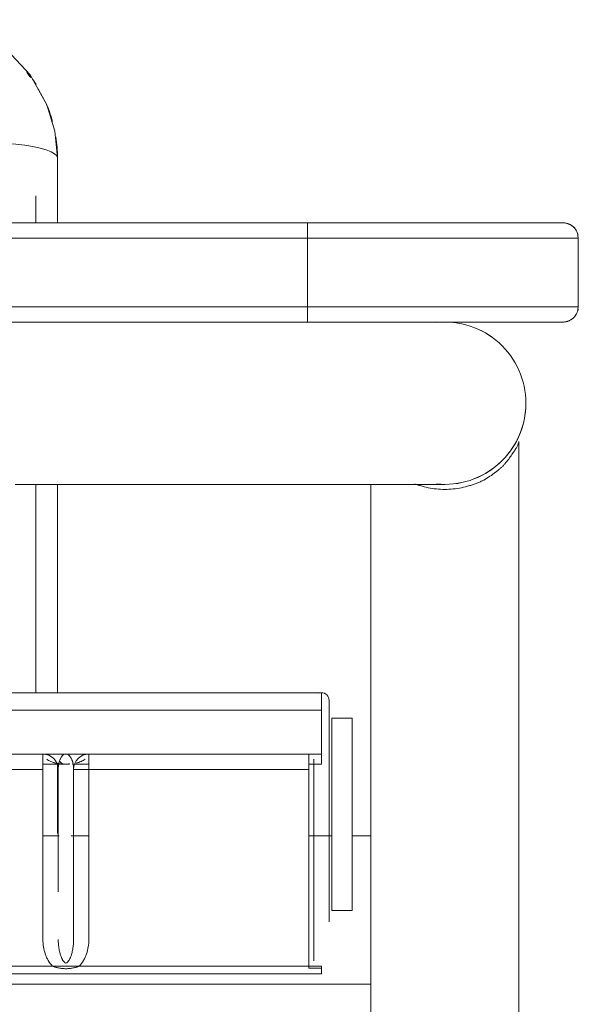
# Model space of a CAD drawing. Header units: metres. Extents: x 3.7 to 90.5, y -1.7 to 14.3.
# Tile 66 of 172: x 36.012 to 36.122, y 3.627 to 3.82. Entities that reach past the tile are written whole.
import ezdxf

# ---------------------------------------------------------------- set-up
doc = ezdxf.new("R2010")
doc.units = ezdxf.units.M
doc.layers.add('I-FURN', color=7, linetype='Continuous', lineweight=18)

# ---------------------------------------------------------------- blocks, each defined once
blk = doc.blocks.new('ConjuntoParaAlunoTamanho6 - CJA06_ConjuntoParaAlunoTamanho6-V36-Corte 1')
at = {"layer": 'I-FURN'}
for p, q in [((36.11026, 3.78), (36.10404, 3.78)), ((36.11026, 3.78), (36.10404, 3.78)), ((36.10404, 3.78), (36.11026, 3.78)), ((36.10404, 3.78), (36.11026, 3.78)), ((36.11868, 3.78), (36.11488, 3.78)), ((36.11868, 3.78), (36.11488, 3.78)), ((36.11488, 3.78), (36.11868, 3.78)), ((36.11488, 3.78), (36.11868, 3.78)), ((36.10404, 3.7606), (36.11026, 3.7606)), ((36.10404, 3.7606), (36.11026, 3.7606)), ((36.11026, 3.7606), (36.10404, 3.7606)), ((36.11026, 3.7606), (36.10404, 3.7606)), ((36.11488, 3.7606), (36.11868, 3.7606)), ((36.11488, 3.7606), (36.11868, 3.7606)), ((36.11868, 3.7606), (36.11488, 3.7606)), ((36.11868, 3.7606), (36.11488, 3.7606)), ((36.07143, 3.6881), (36.06693, 3.6881)), ((36.07293, 3.6841), (36.07293, 3.6866)), ((36.07293, 3.6866), (36.07293, 3.6831)), ((36.07293, 3.6866), (36.07293, 3.6831)), ((36.07293, 3.68575), (36.07293, 3.6866)), ((36.07293, 3.6776), (36.07293, 3.68575)), ((36.07293, 3.6776), (36.07293, 3.66099)), ((36.07293, 3.6756), (36.07293, 3.6771)), ((36.06993, 3.66079), (36.06993, 3.67458)), ((36.07293, 3.6756), (36.07293, 3.66115)), ((36.01993, 3.6731), (36.01993, 3.66998)), ((36.01993, 3.67072), (36.01993, 3.6731)), ((36.01993, 3.66998), (36.01993, 3.6731)), ((36.01993, 3.67095), (36.01993, 3.6731)), ((36.06893, 3.6741), (36.07143, 3.6741)), ((36.06993, 3.66105), (36.06993, 3.67409)), ((36.06993, 3.67387), (36.06993, 3.6731)), ((36.06993, 3.67387), (36.06993, 3.6731)), ((36.01993, 3.66061), (36.01993, 3.66433)), ((36.01993, 3.66073), (36.01993, 3.66418)), ((36.01993, 3.66343), (36.01993, 3.66061)), ((36.01993, 3.66061), (36.01993, 3.66343))]:
    blk.add_line(p, q, dxfattribs=at)
at = {"layer": 'I-FURN', "flags": 128}
for points in [[(36.01598, 3.80623), (36.01773, 3.80309), (36.01928, 3.79791), (36.01978, 3.79269)], [(36.10879, 3.78), (36.10756, 3.78), (36.10628, 3.78), (36.10493, 3.78), (36.10404, 3.78)], [(36.10455, 3.78), (36.10592, 3.78), (36.10722, 3.78), (36.10846, 3.78), (36.10946, 3.78)], [(36.11597, 3.78), (36.11659, 3.78), (36.11712, 3.78), (36.11758, 3.78), (36.11796, 3.78), (36.11826, 3.78), (36.11848, 3.78), (36.11862, 3.78), (36.11868, 3.78), (36.11868, 3.78)], [(36.11868, 3.78), (36.11864, 3.78), (36.11852, 3.78), (36.11833, 3.78), (36.11805, 3.78), (36.11769, 3.78), (36.11725, 3.78), (36.11674, 3.78), (36.11615, 3.78)], [(36.11868, 3.78), (36.1188, 3.78), (36.11892, 3.77999), (36.11904, 3.77998), (36.11916, 3.77996), (36.11928, 3.77994), (36.1194, 3.77991), (36.11951, 3.77988), (36.11963, 3.77985), (36.11974, 3.77981), (36.11985, 3.77976), (36.11996, 3.77971), (36.12007, 3.77966), (36.12018, 3.7796), (36.12028, 3.77954), (36.12038, 3.77948), (36.12048, 3.77941), (36.12057, 3.77933), (36.12066, 3.77926), (36.12075, 3.77917), (36.12084, 3.77909), (36.12092, 3.779), (36.121, 3.77891), (36.12107, 3.77882), (36.12114, 3.77872), (36.12121, 3.77862), (36.12127, 3.77852), (36.12133, 3.77841), (36.12139, 3.77831), (36.12144, 3.7782), (36.12148, 3.77809), (36.12152, 3.77797), (36.12156, 3.77786), (36.12159, 3.77774), (36.12162, 3.77763), (36.12164, 3.77751)], [(36.12165, 3.76312), (36.12163, 3.763), (36.1216, 3.76289), (36.12157, 3.76277), (36.12153, 3.76266), (36.12149, 3.76254), (36.12145, 3.76243), (36.1214, 3.76232), (36.12135, 3.76221), (36.12129, 3.76211), (36.12123, 3.76201), (36.12116, 3.76191), (36.12109, 3.76181), (36.12102, 3.76171), (36.12094, 3.76162), (36.12086, 3.76153), (36.12077, 3.76145), (36.12069, 3.76137), (36.1206, 3.76129), (36.1205, 3.76121), (36.12041, 3.76114), (36.12031, 3.76108), (36.1202, 3.76101), (36.1201, 3.76095), (36.11999, 3.7609), (36.11988, 3.76085), (36.11977, 3.7608), (36.11966, 3.76076), (36.11955, 3.76073), (36.11943, 3.76069), (36.11931, 3.76067), (36.11919, 3.76064), (36.11908, 3.76063), (36.11896, 3.76061), (36.11884, 3.7606), (36.11872, 3.7606), (36.11868, 3.7606)], [(36.10879, 3.7606), (36.10756, 3.7606), (36.10628, 3.7606), (36.10493, 3.7606), (36.10404, 3.7606)], [(36.10455, 3.7606), (36.10592, 3.7606), (36.10722, 3.7606), (36.10846, 3.7606), (36.10946, 3.7606)], [(36.11597, 3.7606), (36.11659, 3.7606), (36.11712, 3.7606), (36.11758, 3.7606), (36.11796, 3.7606), (36.11826, 3.7606), (36.11848, 3.7606), (36.11862, 3.7606), (36.11868, 3.7606), (36.11868, 3.7606)], [(36.11868, 3.7606), (36.11864, 3.7606), (36.11852, 3.7606), (36.11833, 3.7606), (36.11805, 3.7606), (36.11769, 3.7606), (36.11725, 3.7606), (36.11674, 3.7606), (36.11615, 3.7606)], [(36.09045, 3.72885), (36.09136, 3.72885), (36.09243, 3.72885), (36.09335, 3.72885), (36.0941, 3.72885), (36.09471, 3.72885), (36.09515, 3.72885), (36.09543, 3.72885), (36.09555, 3.72885), (36.09556, 3.72885)], [(36.07143, 3.6881), (36.0703, 3.6881), (36.06918, 3.6881), (36.06805, 3.6881), (36.06693, 3.6881)], [(36.07293, 3.6771), (36.07293, 3.67885), (36.07293, 3.6806), (36.07293, 3.68235), (36.07293, 3.6841)], [(36.07293, 3.6831), (36.07293, 3.67298), (36.07293, 3.66285), (36.07293, 3.6606)], [(36.07293, 3.6606), (36.07293, 3.66432), (36.07293, 3.67371), (36.07293, 3.6831)], [(36.06993, 3.6731), (36.06993, 3.66374), (36.06993, 3.6606)], [(36.06993, 3.6606), (36.06993, 3.66362), (36.06993, 3.6731)]]:
    blk.add_lwpolyline(points, dxfattribs=at)
at = {"layer": 'I-FURN'}
for centre, radius, start, end in [((36.11868, 3.777), 0.003, 0, 90), ((36.11868, 3.777), 0.003, 0, 90), ((36.11868, 3.7636), 0.003, 270, 360), ((36.11868, 3.7636), 0.003, 270, 360), ((36.09556, 3.74472), 0.01588, 0, 95.8528), ((36.09556, 3.74472), 0.01588, 83.8283, 94.5113), ((36.09556, 3.74472), 0.01588, 264.1472, 0), ((36.07143, 3.6866), 0.0015, 90, 112.5), ((36.07143, 3.6866), 0.0015, 0, 90), ((36.07143, 3.6866), 0.0015, 0, 90)]:
    blk.add_arc(centre, radius, start, end, dxfattribs=at)
for points in [[(36.01882, 3.79981), (36.01864, 3.80046), (36.01844, 3.80111), (36.01821, 3.80175)], [(36.01821, 3.80169), (36.01843, 3.80107), (36.01863, 3.80045), (36.01881, 3.79982)], [(36.01978, 3.79269), (36.01978, 3.79407), (36.01968, 3.79546), (36.01946, 3.79683)], [(36.01947, 3.79674), (36.01968, 3.79538), (36.01978, 3.79401), (36.01978, 3.79268)], [(36.01993, 3.6731), (36.01993, 3.67359), (36.01999, 3.67397), (36.02004, 3.67425)]]:
    blk.add_open_spline(points, degree=3, dxfattribs=at)
blk.add_open_spline([(36.02, 3.6741), (36.01998, 3.67399), (36.01994, 3.67368), (36.01993, 3.67333), (36.01993, 3.6731)], degree=3, knots=[0.8991057, 0.8991057, 0.8991057, 0.8991057, 0.9375, 1, 1, 1, 1], dxfattribs=at)
blk = doc.blocks.new('ConjuntoParaAlunoTamanho6 - CJA06_ConjuntoParaAlunoTamanho6-V37-Corte 1')
at = {"layer": 'I-FURN'}
for p, q in [((36.01978, 3.78), (36.01978, 3.79269)), ((36.01978, 3.78), (36.01978, 3.79269)), ((36.01978, 3.79268), (36.01978, 3.78)), ((36.01553, 3.78), (36.01553, 3.7853)), ((36.06868, 3.78), (35.82173, 3.78)), ((36.11868, 3.78), (36.06868, 3.78)), ((36.06868, 3.777), (36.06868, 3.78)), ((36.06868, 3.78), (36.11868, 3.78)), ((36.11026, 3.78), (36.10404, 3.78)), ((36.10404, 3.78), (36.11026, 3.78)), ((36.11868, 3.78), (36.11488, 3.78)), ((36.11488, 3.78), (36.11868, 3.78)), ((35.82173, 3.777), (36.06868, 3.777)), ((36.06868, 3.777), (36.12168, 3.777)), ((36.12168, 3.777), (36.06868, 3.777)), ((36.06868, 3.7636), (36.06868, 3.777)), ((36.12168, 3.7636), (36.12168, 3.777)), ((36.12168, 3.7636), (36.12168, 3.777)), ((36.12168, 3.7636), (36.12168, 3.777)), ((35.82173, 3.7636), (36.06868, 3.7636)), ((36.12168, 3.7636), (36.06868, 3.7636)), ((36.06868, 3.7636), (36.06868, 3.7606)), ((36.06868, 3.7636), (36.12168, 3.7636)), ((35.82173, 3.7606), (36.06868, 3.7606)), ((36.06868, 3.7606), (36.11868, 3.7606)), ((36.11868, 3.7606), (36.06868, 3.7606)), ((36.10404, 3.7606), (36.11026, 3.7606)), ((36.11026, 3.7606), (36.10404, 3.7606)), ((36.11488, 3.7606), (36.11868, 3.7606)), ((36.11868, 3.7606), (36.11488, 3.7606)), ((36.11006, 3.06263), (36.11006, 3.73726)), ((36.11006, 3.06263), (36.11006, 3.73726)), ((36.01553, 3.68807), (36.01553, 3.72885)), ((36.01978, 3.68807), (36.01978, 3.72885)), ((36.08106, 3.72887), (36.08106, 3.06245)), ((36.08106, 3.72887), (36.08106, 3.06245)), ((36.07143, 3.6881), (35.57143, 3.6881)), ((36.07143, 3.6881), (36.07143, 3.68469)), ((36.07293, 3.6841), (36.07293, 3.6866)), ((36.07293, 3.6866), (36.07293, 3.6831)), ((36.07293, 3.6866), (36.07293, 3.6831)), ((36.07293, 3.68575), (36.07293, 3.6866)), ((36.07293, 3.6776), (36.07293, 3.68575)), ((36.07143, 3.68469), (35.57143, 3.68469)), ((36.07143, 3.68469), (36.07143, 3.6761)), ((35.57143, 3.6761), (36.07143, 3.6761)), ((36.07143, 3.6761), (35.57143, 3.6761)), ((36.01693, 3.6731), (36.01693, 3.6761)), ((36.02593, 3.6761), (36.02593, 3.6731)), ((36.06893, 3.6731), (36.06893, 3.6761)), ((36.07293, 3.6776), (36.07293, 3.64327)), ((36.07293, 3.6756), (36.07293, 3.6771)), ((36.01978, 3.6606), (36.01978, 3.67421)), ((36.01978, 3.67421), (36.01978, 3.6606)), ((36.01978, 3.6606), (36.01978, 3.67421)), ((36.06993, 3.63566), (36.06993, 3.6751)), ((36.06993, 3.6751), (36.06993, 3.6731)), ((36.06993, 3.6751), (36.06993, 3.6731)), ((36.06993, 3.6751), (36.06993, 3.67443)), ((36.06993, 3.67409), (36.06993, 3.67443)), ((36.07143, 3.67595), (36.07143, 3.6741)), ((36.07293, 3.6756), (36.07293, 3.66115)), ((35.97593, 3.6731), (36.01693, 3.6731)), ((36.01693, 3.6741), (36.02215, 3.6741)), ((36.01993, 3.6731), (36.01993, 3.66988)), ((36.01993, 3.64918), (36.01993, 3.6731)), ((36.01993, 3.66988), (36.01993, 3.6731)), ((36.01993, 3.67087), (36.01993, 3.6731)), ((36.02272, 3.6741), (36.02593, 3.6741)), ((36.02293, 3.6606), (36.02293, 3.6731)), ((36.02593, 3.6731), (36.02293, 3.6731)), ((36.02293, 3.63982), (36.02293, 3.6731)), ((36.06893, 3.6741), (36.07143, 3.6741)), ((36.06993, 3.66105), (36.06993, 3.67409)), ((36.01993, 3.6606), (36.01993, 3.66433)), ((36.01993, 3.66343), (36.01993, 3.6606)), ((36.01993, 3.6606), (36.01993, 3.66343)), ((36.0201, 3.6601), (36.01693, 3.6601)), ((36.02593, 3.6601), (36.02243, 3.6601)), ((36.07343, 3.6601), (36.06893, 3.6601)), ((36.08106, 3.6601), (36.07743, 3.6601)), ((36.07293, 3.64554), (36.07293, 3.64327)), ((36.01883, 3.6346), (35.97403, 3.6346)), ((36.01883, 3.6346), (36.02403, 3.6346)), ((36.06893, 3.6346), (36.02403, 3.6346)), ((36.06893, 3.6346), (36.06893, 3.63426)), ((36.06893, 3.6346), (36.07143, 3.6346)), ((36.07143, 3.6346), (36.07143, 3.6336)), ((36.07143, 3.63426), (36.07143, 3.6331)), ((35.57143, 3.6331), (36.07143, 3.6331)), ((36.08106, 3.6311), (35.56206, 3.6311)), ((36.08106, 3.6311), (36.08106, 3.63085))]:
    blk.add_line(p, q, dxfattribs=at)
at = {"layer": 'I-FURN', "flags": 128}
for points in [[(35.99784, 3.81973), (36.00422, 3.81751), (36.00987, 3.81384), (36.01446, 3.80894), (36.01773, 3.80309), (36.01928, 3.79791), (36.01978, 3.79269)], [(36.00979, 3.79554), (36.01166, 3.79538), (36.0134, 3.79517), (36.01499, 3.79492), (36.0164, 3.79461), (36.01758, 3.79428), (36.01853, 3.79391), (36.01922, 3.79351), (36.01964, 3.7931), (36.01978, 3.79269)], [(35.57468, 3.78), (35.69818, 3.78), (35.82168, 3.78), (35.94518, 3.78), (36.06868, 3.78)], [(36.06868, 3.78), (36.00695, 3.78), (35.94521, 3.78), (35.88347, 3.78), (35.82173, 3.78)], [(36.11868, 3.78), (36.11864, 3.78), (36.11852, 3.78), (36.11833, 3.78), (36.11805, 3.78), (36.11769, 3.78), (36.11725, 3.78), (36.11674, 3.78), (36.11615, 3.78), (36.11548, 3.78), (36.11474, 3.78), (36.11392, 3.78), (36.11303, 3.78), (36.11208, 3.78), (36.11105, 3.78), (36.10995, 3.78), (36.10879, 3.78), (36.10756, 3.78), (36.10628, 3.78), (36.10493, 3.78), (36.10352, 3.78), (36.10206, 3.78), (36.10054, 3.78), (36.09898, 3.78), (36.09736, 3.78), (36.0957, 3.78), (36.094, 3.78), (36.09225, 3.78), (36.09047, 3.78), (36.08865, 3.78), (36.0868, 3.78), (36.08492, 3.78), (36.08302, 3.78), (36.08109, 3.78), (36.07915, 3.78), (36.07718, 3.78), (36.07521, 3.78), (36.07322, 3.78), (36.07122, 3.78), (36.06922, 3.78), (36.06868, 3.78)], [(36.10455, 3.78), (36.10592, 3.78), (36.10722, 3.78), (36.10846, 3.78), (36.10946, 3.78)], [(36.11597, 3.78), (36.11659, 3.78), (36.11712, 3.78), (36.11758, 3.78), (36.11796, 3.78), (36.11826, 3.78), (36.11848, 3.78), (36.11862, 3.78), (36.11868, 3.78), (36.11868, 3.78)], [(36.11868, 3.78), (36.1188, 3.78), (36.11892, 3.77999), (36.11904, 3.77998), (36.11916, 3.77996), (36.11928, 3.77994), (36.1194, 3.77991), (36.11951, 3.77988), (36.11963, 3.77985), (36.11974, 3.77981), (36.11985, 3.77976), (36.11996, 3.77971), (36.12007, 3.77966), (36.12018, 3.7796), (36.12028, 3.77954), (36.12038, 3.77948), (36.12048, 3.77941), (36.12057, 3.77933), (36.12066, 3.77926), (36.12075, 3.77917), (36.12084, 3.77909), (36.12092, 3.779), (36.121, 3.77891), (36.12107, 3.77882), (36.12114, 3.77872), (36.12121, 3.77862), (36.12127, 3.77852), (36.12133, 3.77841), (36.12139, 3.77831), (36.12144, 3.7782), (36.12148, 3.77809), (36.12152, 3.77797), (36.12156, 3.77786), (36.12159, 3.77774), (36.12162, 3.77763), (36.12164, 3.77751)], [(36.06868, 3.777), (36.06868, 3.77365), (36.06868, 3.7703), (36.06868, 3.76695), (36.06868, 3.7636)], [(36.12168, 3.7636), (36.12168, 3.76695), (36.12168, 3.7703), (36.12168, 3.77365), (36.12168, 3.777)], [(36.12165, 3.76312), (36.12163, 3.763), (36.1216, 3.76289), (36.12157, 3.76277), (36.12153, 3.76266), (36.12149, 3.76254), (36.12145, 3.76243), (36.1214, 3.76232), (36.12135, 3.76221), (36.12129, 3.76211), (36.12123, 3.76201), (36.12116, 3.76191), (36.12109, 3.76181), (36.12102, 3.76171), (36.12094, 3.76162), (36.12086, 3.76153), (36.12077, 3.76145), (36.12069, 3.76137), (36.1206, 3.76129), (36.1205, 3.76121), (36.12041, 3.76114), (36.12031, 3.76108), (36.1202, 3.76101), (36.1201, 3.76095), (36.11999, 3.7609), (36.11988, 3.76085), (36.11977, 3.7608), (36.11966, 3.76076), (36.11955, 3.76073), (36.11943, 3.76069), (36.11931, 3.76067), (36.11919, 3.76064), (36.11908, 3.76063), (36.11896, 3.76061), (36.11884, 3.7606), (36.11872, 3.7606), (36.11868, 3.7606)], [(36.06868, 3.7606), (35.94518, 3.7606), (35.82168, 3.7606), (35.69818, 3.7606), (35.57468, 3.7606)], [(35.82173, 3.7606), (35.88347, 3.7606), (35.94521, 3.7606), (36.00695, 3.7606), (36.06868, 3.7606)], [(36.06868, 3.7606), (36.07068, 3.7606), (36.07268, 3.7606), (36.07467, 3.7606), (36.07665, 3.7606), (36.07862, 3.7606), (36.08057, 3.7606), (36.0825, 3.7606), (36.08441, 3.7606), (36.0863, 3.7606), (36.08816, 3.7606), (36.08998, 3.7606), (36.09177, 3.7606), (36.09353, 3.7606), (36.09524, 3.7606), (36.09692, 3.7606), (36.09854, 3.7606), (36.10012, 3.7606), (36.10165, 3.7606), (36.10313, 3.7606), (36.10455, 3.7606), (36.10592, 3.7606), (36.10722, 3.7606), (36.10846, 3.7606), (36.10964, 3.7606), (36.11076, 3.7606), (36.11181, 3.7606), (36.11278, 3.7606), (36.11369, 3.7606), (36.11453, 3.7606), (36.11529, 3.7606), (36.11597, 3.7606), (36.11659, 3.7606), (36.11712, 3.7606), (36.11758, 3.7606), (36.11796, 3.7606), (36.11826, 3.7606), (36.11848, 3.7606), (36.11862, 3.7606), (36.11868, 3.7606), (36.11868, 3.7606)], [(36.09484, 3.7606), (36.09428, 3.7606), (36.09398, 3.7606)], [(36.10879, 3.7606), (36.10756, 3.7606), (36.10628, 3.7606), (36.10493, 3.7606), (36.10404, 3.7606)], [(36.11868, 3.7606), (36.11864, 3.7606), (36.11852, 3.7606), (36.11833, 3.7606), (36.11805, 3.7606), (36.11769, 3.7606), (36.11725, 3.7606), (36.11674, 3.7606), (36.11615, 3.7606)], [(36.01149, 3.72885), (36.01543, 3.72885), (36.01933, 3.72885), (36.0232, 3.72885), (36.02702, 3.72885), (36.03079, 3.72885), (36.0345, 3.72885), (36.03815, 3.72885), (36.04174, 3.72885), (36.04525, 3.72885), (36.04868, 3.72885), (36.05202, 3.72885), (36.05528, 3.72885), (36.05844, 3.72885), (36.0615, 3.72885), (36.06445, 3.72885), (36.0673, 3.72885), (36.07002, 3.72885), (36.07263, 3.72885), (36.07512, 3.72885), (36.07748, 3.72885), (36.07971, 3.72885), (36.0818, 3.72885), (36.08376, 3.72885), (36.08557, 3.72885), (36.08724, 3.72885), (36.08876, 3.72885), (36.09014, 3.72885), (36.09136, 3.72885), (36.09243, 3.72885), (36.09335, 3.72885), (36.0941, 3.72885), (36.09471, 3.72885), (36.09515, 3.72885), (36.09543, 3.72885), (36.09555, 3.72885), (36.09556, 3.72885)], [(36.01978, 3.72885), (36.01978, 3.72199), (36.01978, 3.68807)], [(36.01978, 3.68807), (36.01978, 3.72199), (36.01978, 3.72885)], [(36.07143, 3.6881), (36.0703, 3.6881), (36.06918, 3.6881), (36.06805, 3.6881), (36.06693, 3.6881)], [(36.07293, 3.6771), (36.07293, 3.67885), (36.07293, 3.6806), (36.07293, 3.68235), (36.07293, 3.6841)], [(36.07293, 3.6831), (36.07293, 3.67298), (36.07293, 3.66285), (36.07293, 3.6606)], [(36.07293, 3.64554), (36.07293, 3.65493), (36.07293, 3.66432), (36.07293, 3.67371), (36.07293, 3.6831)], [(36.07743, 3.6831), (36.07643, 3.6831), (36.07543, 3.6831), (36.07443, 3.6831), (36.07343, 3.6831)], [(36.07343, 3.6831), (36.07343, 3.67371), (36.07343, 3.66432), (36.07343, 3.65493), (36.07343, 3.64554)], [(36.07743, 3.64554), (36.07743, 3.65493), (36.07743, 3.66432), (36.07743, 3.67371), (36.07743, 3.6831)], [(36.01693, 3.63982), (36.01693, 3.64814), (36.01693, 3.65646), (36.01693, 3.66478), (36.01693, 3.6731)], [(36.02147, 3.6741), (36.02141, 3.6741), (36.02139, 3.6741)], [(36.02293, 3.6606), (36.02293, 3.66478), (36.02293, 3.6731)], [(36.06893, 3.6731), (36.05818, 3.6731), (36.04743, 3.6731), (36.03668, 3.6731), (36.02593, 3.6731)], [(36.02593, 3.6731), (36.02593, 3.66478), (36.02593, 3.65646), (36.02593, 3.64814), (36.02593, 3.63982)], [(36.07143, 3.6741), (36.0708, 3.6741), (36.07018, 3.6741), (36.06955, 3.6741), (36.06893, 3.6741)], [(36.06893, 3.63566), (36.06893, 3.64502), (36.06893, 3.65438), (36.06893, 3.66374), (36.06893, 3.6731)], [(36.06993, 3.6731), (36.06993, 3.66374), (36.06993, 3.65438), (36.06993, 3.64502), (36.06993, 3.63566)], [(36.06993, 3.6606), (36.06993, 3.66362), (36.06993, 3.6731)], [(36.08106, 3.6311), (36.08106, 3.63835), (36.08106, 3.6456), (36.08106, 3.65285), (36.08106, 3.6601)], [(36.07343, 3.64554), (36.07443, 3.64554), (36.07543, 3.64554), (36.07643, 3.64554), (36.07743, 3.64554)], [(36.06893, 3.6346), (36.06893, 3.63486), (36.06893, 3.63513), (36.06893, 3.63539), (36.06893, 3.63566)], [(36.07143, 3.63426), (36.0708, 3.63426), (36.07018, 3.63426), (36.06955, 3.63426), (36.06893, 3.63426)]]:
    blk.add_lwpolyline(points, dxfattribs=at)
at = {"layer": 'I-FURN'}
for centre, radius, start, end in [((36.11868, 3.777), 0.003, 0, 90), ((36.11868, 3.777), 0.003, 0, 90), ((36.11868, 3.7636), 0.003, 270, 0), ((36.11868, 3.7636), 0.003, 270, 360), ((36.09556, 3.74472), 0.01587, 0, 95.8528), ((36.09556, 3.74472), 0.01588, 83.8283, 94.5113), ((36.09556, 3.74472), 0.01587, 264.1472, 0), ((36.09556, 3.74472), 0.01588, 303.75, 0), ((36.07143, 3.6866), 0.0015, 90, 112.5), ((36.07143, 3.6866), 0.0015, 0, 90), ((36.07143, 3.6866), 0.0015, 0, 90), ((36.01693, 3.6731), 0.003, 0, 90), ((36.01693, 3.6731), 0.003, 0, 90), ((36.01693, 3.6731), 0.003, 0, 90), ((36.01693, 3.6731), 0.003, 0, 90), ((36.02593, 3.6731), 0.003, 90, 180), ((36.02593, 3.6731), 0.003, 90, 180), ((36.02593, 3.6731), 0.003, 90, 180), ((36.02593, 3.6731), 0.003, 90, 180)]:
    blk.add_arc(centre, radius, start, end, dxfattribs=at)
for points in [[(36.01561, 3.80707), (36.01502, 3.80802), (36.01436, 3.80893), (36.01366, 3.80979)], [(36.01378, 3.8094), (36.01404, 3.80907), (36.01431, 3.80874), (36.01456, 3.80839)], [(36.01764, 3.80311), (36.0178, 3.80273), (36.01796, 3.80234), (36.01811, 3.80195)], [(36.01821, 3.80169), (36.01843, 3.80107), (36.01863, 3.80045), (36.01881, 3.79982)], [(36.01978, 3.79269), (36.01978, 3.79407), (36.01968, 3.79546), (36.01946, 3.79683)], [(36.01947, 3.79674), (36.01968, 3.79538), (36.01978, 3.79401), (36.01978, 3.79268)], [(36.01993, 3.6731), (36.01993, 3.67359), (36.02005, 3.67435), (36.02016, 3.67469), (36.02018, 3.67474)], [(36.02018, 3.67474), (36.02025, 3.67463), (36.02043, 3.67444), (36.02075, 3.67424), (36.02108, 3.67413), (36.02132, 3.6741), (36.02143, 3.6741)], [(36.02143, 3.6741), (36.02154, 3.6741), (36.02178, 3.67413), (36.022, 3.6742), (36.02211, 3.67425)]]:
    blk.add_open_spline(points, degree=3, dxfattribs=at)
for points, knots in [([(36.01882, 3.79981), (36.01864, 3.80046), (36.01828, 3.80161), (36.01784, 3.80274), (36.01763, 3.80322)], [0.19514786, 0.19514786, 0.19514786, 0.19514786, 0.25, 0.29280843, 0.29280843, 0.29280843, 0.29280843]), ([(36.11006, 3.73726), (36.11006, 3.73717), (36.11002, 3.73696), (36.10986, 3.73654), (36.10963, 3.73612), (36.10942, 3.73578), (36.10929, 3.73557), (36.10918, 3.73541), (36.10906, 3.73524), (36.1089, 3.735), (36.10859, 3.73453), (36.10808, 3.73379), (36.10747, 3.73302), (36.10699, 3.73251), (36.1067, 3.73222), (36.10648, 3.73202), (36.10624, 3.73183), (36.10592, 3.73156), (36.10533, 3.73108), (36.10442, 3.73041), (36.10341, 3.72979), (36.10254, 3.72936), (36.10186, 3.72908), (36.10114, 3.72883), (36.10015, 3.72851), (36.09884, 3.72818), (36.0972, 3.72792), (36.09556, 3.72782), (36.09392, 3.72792), (36.09228, 3.72818), (36.09097, 3.72851), (36.09013, 3.72878), (36.08981, 3.72889), (36.08972, 3.72892)], [0, 0, 0, 0, 0.03125, 0.0625, 0.09375, 0.109375, 0.1171875, 0.125, 0.1328125, 0.140625, 0.15625, 0.1875, 0.21875, 0.234375, 0.2421875, 0.25, 0.2578125, 0.265625, 0.28125, 0.3125, 0.34375, 0.359375, 0.375, 0.390625, 0.40625, 0.4375, 0.46875, 0.5, 0.53125, 0.5625, 0.59375, 0.609375, 0.6150031, 0.6150031, 0.6150031, 0.6150031]), ([(36.02293, 3.6731), (36.02293, 3.67334), (36.02291, 3.67378), (36.02283, 3.67434), (36.02271, 3.67473), (36.0226, 3.675), (36.0225, 3.67518), (36.02239, 3.67538), (36.02223, 3.67567), (36.02201, 3.67595), (36.02173, 3.67609), (36.02143, 3.6761), (36.02113, 3.67609), (36.02084, 3.67595), (36.02062, 3.67566), (36.02046, 3.67537), (36.02036, 3.67517), (36.02026, 3.67499), (36.02014, 3.67471), (36.02003, 3.67432), (36.01995, 3.67377), (36.01993, 3.67333), (36.01993, 3.6731)], [0, 0, 0, 0, 0.0625, 0.125, 0.1875, 0.21875, 0.25, 0.28125, 0.3125, 0.375, 0.4375, 0.5, 0.5625, 0.625, 0.6875, 0.71875, 0.75, 0.78125, 0.8125, 0.875, 0.9375, 1, 1, 1, 1]), ([(36.02143, 3.6741), (36.02108, 3.6741), (36.02056, 3.67413), (36.01997, 3.67422), (36.01964, 3.67428), (36.01939, 3.67434), (36.01915, 3.6744), (36.01883, 3.6745), (36.01831, 3.6747), (36.01791, 3.67493), (36.01767, 3.6751)], [0, 0, 0, 0, 0.25, 0.375, 0.4375, 0.5, 0.5625, 0.625, 0.75, 1, 1, 1, 1]), ([(36.02519, 3.6751), (36.02495, 3.67493), (36.02455, 3.6747), (36.02403, 3.6745), (36.02371, 3.6744), (36.02355, 3.67436), (36.02347, 3.67434)], [0, 0, 0, 0, 0.25, 0.375, 0.4375, 0.5, 0.5, 0.5, 0.5]), ([(36.01883, 3.6346), (36.0185, 3.63495), (36.01808, 3.63551), (36.01764, 3.63636), (36.01729, 3.63724), (36.01701, 3.6384), (36.01693, 3.63934), (36.01693, 3.63982)], [0, 0, 0, 0, 0.25, 0.375, 0.5, 0.75, 1, 1, 1, 1]), ([(36.01993, 3.63982), (36.01993, 3.6395), (36.01996, 3.63888), (36.02005, 3.6381), (36.02017, 3.6375), (36.02031, 3.63693), (36.02045, 3.63654), (36.02056, 3.6363)], [0, 0, 0, 0, 0.25, 0.5, 0.625, 0.75, 1, 1, 1, 1]), ([(36.0223, 3.6363), (36.0224, 3.63654), (36.02255, 3.63693), (36.02269, 3.6375), (36.02281, 3.6381), (36.0229, 3.63888), (36.02293, 3.6395), (36.02293, 3.63982)], [0, 0, 0, 0, 0.25, 0.375, 0.5, 0.75, 1, 1, 1, 1]), ([(36.02593, 3.63982), (36.02593, 3.63934), (36.02585, 3.6384), (36.0256, 3.63736), (36.02535, 3.63669), (36.02516, 3.63625), (36.02478, 3.63551), (36.02436, 3.63495), (36.02403, 3.6346)], [0, 0, 0, 0, 0.25, 0.5, 0.5625, 0.625, 0.75, 1, 1, 1, 1]), ([(36.02056, 3.6363), (36.02062, 3.63616), (36.02071, 3.63596), (36.02085, 3.63574), (36.02095, 3.6356), (36.02107, 3.63546), (36.02119, 3.63534), (36.02135, 3.63521), (36.02151, 3.63521), (36.02167, 3.63533), (36.02179, 3.63546), (36.02191, 3.6356), (36.02201, 3.63574), (36.02215, 3.63596), (36.02224, 3.63616), (36.0223, 3.6363)], [0, 0, 0, 0, 0.125, 0.1875, 0.25, 0.3125, 0.375, 0.4375, 0.5625, 0.625, 0.6875, 0.75, 0.8125, 0.875, 1, 1, 1, 1]), ([(36.02403, 3.6346), (36.02385, 3.63453), (36.02357, 3.63444), (36.02317, 3.63434), (36.02286, 3.63428), (36.02252, 3.63422), (36.02204, 3.63415), (36.02143, 3.6341), (36.02082, 3.63415), (36.02034, 3.63422), (36.02, 3.63428), (36.01969, 3.63434), (36.01929, 3.63444), (36.01901, 3.63453), (36.01883, 3.6346)], [0, 0, 0, 0, 0.125, 0.1875, 0.25, 0.3125, 0.375, 0.5, 0.625, 0.6875, 0.75, 0.8125, 0.875, 1, 1, 1, 1])]:
    blk.add_open_spline(points, degree=3, knots=knots, dxfattribs=at)
blk = doc.blocks.new('4 GRE - ESCOLA DE CINEMA E AUDIOVISUAL CINE REX R07_rvt-1-Corte 1')
at = {"layer": 'I-FURN', "lineweight": 18}
for name in ['ConjuntoParaAlunoTamanho6 - CJA06_ConjuntoParaAlunoTamanho6-V36-Corte 1', 'ConjuntoParaAlunoTamanho6 - CJA06_ConjuntoParaAlunoTamanho6-V36-Corte 1', 'ConjuntoParaAlunoTamanho6 - CJA06_ConjuntoParaAlunoTamanho6-V37-Corte 1']:
    blk.add_blockref(name, (0, 0), dxfattribs=at)

msp = doc.modelspace()

# ---------------------------------------------------------------- block references
at = {"lineweight": 5}
msp.add_blockref('4 GRE - ESCOLA DE CINEMA E AUDIOVISUAL CINE REX R07_rvt-1-Corte 1', (0, 0), dxfattribs=at)

doc.saveas('drawing.dxf')
